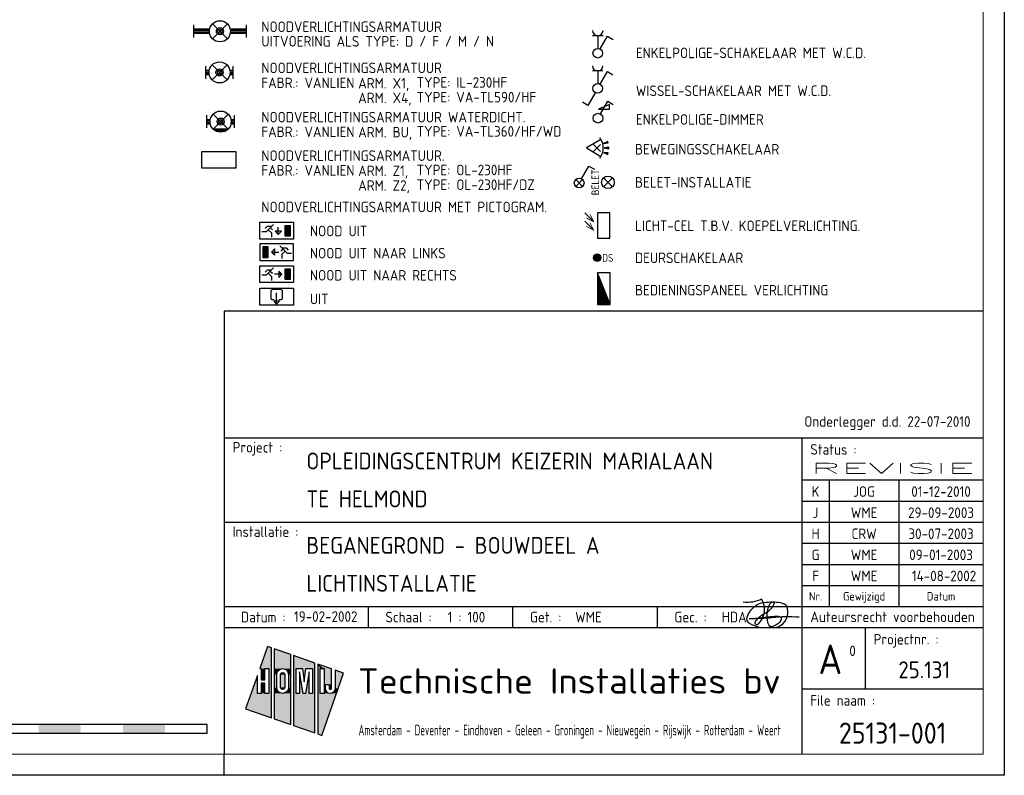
# Model space of a CAD drawing. Header units: millimetres. Extents: x -6587 to 112313, y 244 to 84344.
# Tile 38 of 58: x 88966 to 112313, y 244 to 18154. Entities that reach past the tile are written whole.
import ezdxf
from ezdxf.enums import TextEntityAlignment as Align

# ---------------------------------------------------------------- set-up
doc = ezdxf.new("R2010")
doc.units = ezdxf.units.MM
doc.header["$LTSCALE"] = 100
doc.layers.get('0').update_dxf_attribs({"linetype": 'CONTINUOUS'})
for name, color, linetype in [('02-61-50-lijn050', 90, 'CONTINUOUS'), ('EB6331--_ATTRIB', 2, 'CONTINUOUS'), ('EB6521--_ATTRIB', 2, 'CONTINUOUS'), ('EL63102-_LICHT-SCH', 3, 'CONTINUOUS'), ('EL63105-_LICHT-KAST', 3, 'CONTINUOUS'), ('EL63202-_NOODVRL-TXT', 3, 'CONTINUOUS'), ('EL6331--_BELET230V', 3, 'CONTINUOUS'), ('EL63501-_NOODVRL-ARM', 3, 'CONTINUOUS'), ('EL6521--_BEWAKING', 3, 'CONTINUOUS'), ('LIJN025', 10, 'CONTINUOUS'), ('LIJN050', 90, 'CONTINUOUS'), ('SCHAALBALK', 10, 'CONTINUOUS'), ('TEKST18', 210, 'CONTINUOUS'), ('TEKST25', 10, 'CONTINUOUS'), ('TEKST35', 50, 'CONTINUOUS'), ('TEKST50', 90, 'CONTINUOUS'), ('TEKST70', 130, 'CONTINUOUS')]:
    doc.layers.add(name, color=color, linetype=linetype)
doc.styles.add('1_8', font='iso', dxfattribs={"width": 0.7, "height": 1.8})
doc.styles.add('2_0', font='iso', dxfattribs={"height": 200})
doc.styles.add('3_5', font='iso', dxfattribs={"height": 3.5})
doc.styles.add('HELV', font='ISO.SHX')
doc.styles.add('ISO', font='iso.shx')
doc.styles.add('MAATVOERING', font='iso.shx')
doc.styles.add('ROMAND', font='romand')

# ---------------------------------------------------------------- blocks, each defined once
blk = doc.blocks.new('A0-G')
at = {"layer": 'LIJN025'}
for p, q in [((1004, 80), (1184, 80)), ((1141, 80), (1141, 5)), ((1141, 70), (1184, 70)), ((1147.5, 70), (1147.5, 40)), ((1164, 70), (1164, 40)), ((1141, 65), (1184, 65)), ((1004, 60), (1141, 60)), ((1141, 60), (1184, 60)), ((1141, 55), (1184, 55)), ((1141, 50), (1184, 50)), ((1141, 45), (1184, 45)), ((1004, 40), (1184, 40)), ((1038.25, 35), (1038.25, 40)), ((1072.5, 35), (1072.5, 40)), ((1106.75, 35), (1106.75, 40)), ((1004, 35), (1184, 35)), ((1156, 35), (1156, 20.5)), ((1014.28, 30.55), (1012.44, 25.28)), ((1015.23, 30.22), (1014.28, 30.55)), ((1015.23, 13.64), (1015.23, 30.22)), ((1019.81, 28.62), (1015.85, 30)), ((1015.85, 30), (1015.85, 13.42)), ((1019.81, 12.03), (1019.81, 28.62)), ((1025.53, 26.61), (1020.49, 28.38)), ((1020.49, 28.38), (1020.49, 11.8)), ((1025.53, 10.03), (1025.53, 26.61)), ((1029.46, 25.24), (1026.21, 26.37)), ((1026.21, 26.37), (1026.21, 9.79)), ((1011.88, 23.67), (1009.11, 15.78)), ((1011.88, 19.41), (1011.88, 23.67)), ((1012.44, 25.28), (1012.78, 25.28)), ((1012.78, 25.28), (1012.78, 22.62)), ((1013.68, 25.28), (1014.58, 25.28)), ((1013.68, 22.62), (1013.68, 25.28)), ((1014.58, 25.28), (1014.58, 19.41)), ((1016.51, 23.91), (1016.61, 24.43)), ((1016.51, 20.8), (1016.51, 23.91)), ((1016.61, 24.43), (1016.9, 24.86)), ((1016.9, 24.86), (1017.35, 25.18)), ((1017.35, 25.18), (1017.88, 25.28)), ((1017.39, 23.89), (1017.46, 24.14)), ((1017.39, 20.81), (1017.39, 23.89)), ((1017.46, 24.14), (1017.63, 24.32)), ((1017.63, 24.32), (1017.89, 24.39)), ((1017.88, 25.28), (1018.41, 25.18)), ((1017.89, 24.39), (1018.13, 24.32)), ((1018.13, 24.32), (1018.31, 24.14)), ((1018.31, 24.14), (1018.38, 23.89)), ((1018.38, 23.89), (1018.38, 20.81)), ((1018.41, 25.18), (1018.85, 24.88)), ((1018.85, 24.88), (1019.14, 24.45)), ((1019.14, 24.45), (1019.25, 23.91)), ((1019.25, 23.91), (1019.25, 20.8)), ((1021.1, 19.41), (1021.1, 25.28)), ((1021.1, 25.28), (1022.62, 25.28)), ((1022.72, 19.41), (1021.87, 24.56)), ((1021.87, 24.56), (1021.87, 19.41)), ((1022.62, 25.28), (1023, 22.14)), ((1023, 22.14), (1023.38, 25.28)), ((1024.15, 24.56), (1023.29, 19.41)), ((1023.38, 25.28), (1024.92, 25.28)), ((1024.15, 19.41), (1024.15, 24.56)), ((1024.92, 25.28), (1024.92, 19.41)), ((1026.81, 19.41), (1026.81, 25.28)), ((1026.81, 25.28), (1027.69, 25.28)), ((1027.14, 9.47), (1032.31, 24.24)), ((1027.69, 25.28), (1027.69, 19.41)), ((1029.46, 20.62), (1029.46, 25.24)), ((1032.31, 24.24), (1030.31, 24.94)), ((1030.31, 24.94), (1030.31, 20.61)), ((1012.78, 22.62), (1013.68, 22.62)), ((1013.68, 21.86), (1012.78, 21.86)), ((1012.78, 21.86), (1012.78, 19.41)), ((1013.68, 19.41), (1013.68, 21.86)), ((1028.02, 20.61), (1028.02, 21.54)), ((1028.02, 21.54), (1028.88, 21.54)), ((1028.88, 21.54), (1028.88, 20.62)), ((1012.78, 19.41), (1011.88, 19.41)), ((1014.58, 19.41), (1013.68, 19.41)), ((1016.61, 20.28), (1016.51, 20.8)), ((1016.91, 19.82), (1016.61, 20.28)), ((1017.37, 19.52), (1016.91, 19.82)), ((1017.91, 19.41), (1017.37, 19.52)), ((1017.45, 20.57), (1017.39, 20.81)), ((1017.64, 20.38), (1017.45, 20.57)), ((1017.89, 20.32), (1017.64, 20.38)), ((1018.14, 20.38), (1017.89, 20.32)), ((1018.43, 19.53), (1017.91, 19.41)), ((1018.32, 20.56), (1018.14, 20.38)), ((1018.38, 20.81), (1018.32, 20.56)), ((1018.86, 19.83), (1018.43, 19.53)), ((1019.15, 20.26), (1018.86, 19.83)), ((1019.25, 20.8), (1019.15, 20.26)), ((1021.87, 19.41), (1021.1, 19.41)), ((1023.29, 19.41), (1022.72, 19.41)), ((1024.92, 19.41), (1024.15, 19.41)), ((1027.69, 19.41), (1026.81, 19.41)), ((1028.09, 20.16), (1028.02, 20.61)), ((1028.34, 19.76), (1028.09, 20.16)), ((1028.7, 19.5), (1028.34, 19.76)), ((1029.16, 19.41), (1028.7, 19.5)), ((1028.88, 20.62), (1028.97, 20.41)), ((1028.97, 20.41), (1029.17, 20.33)), ((1029.61, 19.5), (1029.16, 19.41)), ((1029.17, 20.33), (1029.37, 20.41)), ((1029.37, 20.41), (1029.46, 20.62)), ((1029.99, 19.77), (1029.61, 19.5)), ((1030.24, 20.17), (1029.99, 19.77)), ((1030.31, 20.61), (1030.24, 20.17)), ((1141, 20.5), (1184, 20.5)), ((1009.11, 15.78), (1015.23, 13.64)), ((1015.85, 13.42), (1019.81, 12.03)), ((1020.49, 11.8), (1025.53, 10.03)), ((1026.21, 9.79), (1027.14, 9.47)), ((1004, 0), (1004, 5))]:
    blk.add_line(p, q, dxfattribs=at)
blk.add_lwpolyline([(1189, 841), (1189, 0), (0, 0), (0, 841)], close=True, dxfattribs=at)
for points in [[(1012.44, 25.28), (1014.28, 30.55), (1015.23, 25.28), (1015.23, 30.22)], [(1015.85, 25.28), (1015.85, 30), (1019.81, 25.28), (1019.81, 28.62)], [(1020.49, 25.28), (1020.49, 28.38), (1025.53, 25.28), (1025.53, 26.61)], [(1026.21, 19.41), (1026.21, 26.37), (1026.81, 19.41), (1026.81, 25.28)], [(1026.81, 25.28), (1026.21, 26.37), (1027.69, 25.28), (1026.21, 26.37)], [(1027.69, 25.28), (1026.21, 26.37), (1029.46, 25.24), (1026.21, 26.37)], [(1010.39, 19.41), (1011.88, 23.67), (1011.88, 19.41), (1011.88, 23.67)], [(1012.78, 22.62), (1012.78, 25.28), (1013.68, 22.62), (1013.68, 25.28)], [(1014.58, 19.41), (1014.58, 25.28), (1015.23, 19.41), (1015.23, 25.28)], [(1015.85, 23.91), (1015.85, 25.28), (1016.51, 23.91), (1016.61, 24.43)], [(1016.61, 24.43), (1015.85, 25.28), (1016.9, 24.86), (1015.85, 25.28)], [(1016.9, 24.86), (1015.85, 25.28), (1017.35, 25.18), (1015.85, 25.28)], [(1017.35, 25.18), (1015.85, 25.28), (1017.88, 25.28), (1015.85, 25.28)], [(1015.85, 20.8), (1015.85, 23.91), (1016.51, 20.8), (1016.51, 23.91)], [(1017.39, 23.89), (1017.46, 24.14), (1018.38, 23.89), (1018.31, 24.14)], [(1017.39, 20.81), (1017.39, 23.89), (1018.38, 20.81), (1018.38, 23.89)], [(1017.46, 24.14), (1017.63, 24.32), (1018.31, 24.14), (1018.13, 24.32)], [(1017.63, 24.32), (1017.89, 24.39), (1018.13, 24.32), (1017.89, 24.39)], [(1018.41, 25.18), (1017.88, 25.28), (1018.41, 25.18), (1019.81, 25.28)], [(1018.85, 24.88), (1018.41, 25.18), (1018.85, 24.88), (1019.81, 25.28)], [(1019.14, 24.45), (1018.85, 24.88), (1019.14, 24.45), (1019.81, 25.28)], [(1019.25, 23.91), (1019.14, 24.45), (1019.81, 23.91), (1019.81, 25.28)], [(1019.25, 20.8), (1019.25, 23.91), (1019.81, 20.8), (1019.81, 23.91)], [(1020.49, 19.41), (1020.49, 25.28), (1021.1, 19.41), (1021.1, 25.28)], [(1021.87, 19.41), (1021.87, 24.56), (1022.72, 19.41), (1021.87, 24.56)], [(1023, 22.14), (1022.62, 25.28), (1023, 22.14), (1023.38, 25.28)], [(1023.29, 19.41), (1024.15, 24.56), (1024.15, 19.41), (1024.15, 24.56)], [(1024.92, 19.41), (1024.92, 25.28), (1025.53, 19.41), (1025.53, 25.28)], [(1027.69, 25.24), (1027.69, 25.28), (1029.46, 25.24)], [(1027.69, 21.54), (1027.69, 25.24), (1029.46, 21.54), (1029.46, 25.24)], [(1030.31, 20.61), (1030.31, 24.94), (1031.04, 20.61), (1032.31, 24.24)], [(1012.78, 19.41), (1012.78, 21.86), (1013.68, 19.41), (1013.68, 21.86)], [(1027.69, 19.41), (1027.69, 21.54), (1028.02, 20.61), (1028.02, 21.54)], [(1028.02, 20.61), (1028.02, 21.54), (1028.09, 20.16), (1028.02, 20.61)], [(1028.88, 20.62), (1028.88, 21.54), (1028.97, 20.41), (1028.88, 21.54)], [(1028.97, 20.41), (1028.88, 21.54), (1029.17, 20.33), (1028.88, 21.54)], [(1029.17, 20.33), (1028.88, 21.54), (1029.37, 20.41), (1028.88, 21.54)], [(1029.37, 20.41), (1028.88, 21.54), (1029.46, 20.62), (1028.88, 21.54)], [(1029.46, 20.62), (1028.88, 21.54), (1029.46, 20.62), (1029.46, 21.54)], [(1009.11, 15.78), (1010.39, 19.41), (1015.23, 13.64), (1015.23, 19.41)], [(1015.85, 19.41), (1015.85, 20.8), (1015.85, 19.41), (1016.51, 20.8)], [(1015.85, 19.41), (1016.51, 20.8), (1015.85, 19.41), (1016.61, 20.28)], [(1015.85, 19.41), (1016.61, 20.28), (1015.85, 19.41), (1016.91, 19.82)], [(1015.85, 19.41), (1016.91, 19.82), (1015.85, 19.41), (1017.37, 19.52)], [(1015.85, 19.41), (1017.37, 19.52), (1015.85, 19.41), (1017.91, 19.41)], [(1015.85, 13.42), (1015.85, 19.41), (1019.81, 12.03), (1019.81, 19.41)], [(1017.45, 20.57), (1017.39, 20.81), (1018.32, 20.56), (1018.38, 20.81)], [(1017.64, 20.38), (1017.45, 20.57), (1018.14, 20.38), (1018.32, 20.56)], [(1017.89, 20.32), (1017.64, 20.38), (1017.89, 20.32), (1018.14, 20.38)], [(1017.91, 19.41), (1018.43, 19.53), (1017.91, 19.41), (1019.81, 19.41)], [(1018.43, 19.53), (1018.86, 19.83), (1018.43, 19.53), (1019.81, 19.41)], [(1018.86, 19.83), (1019.15, 20.26), (1018.86, 19.83), (1019.81, 19.41)], [(1019.81, 19.41), (1019.15, 20.26), (1019.81, 20.8), (1019.25, 20.8)], [(1020.49, 11.8), (1020.49, 19.41), (1025.53, 10.03), (1025.53, 19.41)], [(1026.21, 9.79), (1026.21, 19.41), (1027.14, 9.47), (1030.62, 19.41)], [(1027.69, 19.41), (1028.02, 20.61), (1027.69, 19.41), (1028.09, 20.16)], [(1027.69, 19.41), (1028.09, 20.16), (1027.69, 19.41), (1028.34, 19.76)], [(1027.69, 19.41), (1028.34, 19.76), (1027.69, 19.41), (1028.7, 19.5)], [(1027.69, 19.41), (1028.7, 19.5), (1027.69, 19.41), (1029.16, 19.41)], [(1029.16, 19.41), (1030.62, 19.41), (1029.61, 19.5), (1030.62, 19.41)], [(1030.62, 19.41), (1029.61, 19.5), (1030.62, 19.41), (1029.99, 19.77)], [(1030.62, 19.41), (1029.99, 19.77), (1031.04, 20.61), (1030.24, 20.17)], [(1030.24, 20.17), (1030.31, 20.61), (1030.24, 20.17), (1031.04, 20.61)]]:
    blk.add_solid(points, dxfattribs=at)
at = {"layer": 'LIJN050'}
for p, q in [((1184, 110), (1004, 110)), ((1004, 110), (1004, 5))]:
    blk.add_line(p, q, dxfattribs=at)
at = {"layer": 'LIJN050', "const_width": 0.2}
blk.add_lwpolyline([(1184, 836), (25, 836), (25, 5), (1184, 5)], close=True, dxfattribs=at)
at = {"layer": 'SCHAALBALK'}
for p, q in [((1000, 12), (900, 12)), ((1000, 10), (1000, 12)), ((900, 10), (1000, 10))]:
    blk.add_line(p, q, dxfattribs=at)
for points in [[(960, 10), (960, 12), (970, 10), (970, 12)], [(980, 10), (980, 12), (990, 10), (990, 12)]]:
    blk.add_solid(points, dxfattribs=at)
at = {"layer": 'TEKST18', "style": 'ISO'}
for s, p in [('Nr.', (1144.25, 41.43)), ('Gewijzigd', (1155.75, 41.43)), ('Datum', (1174, 41.43))]:
    blk.add_text(s, height=2, dxfattribs=at).set_placement(p, align=Align.CENTER)
at = {"layer": 'TEKST18', "style": 'ISO', "width": 0.67468}
blk.add_text('Amsterdam - Deventer - Eindhoven - Geleen - Groningen - Nieuwegein - Rijswijk - Rotterdam - Weert', height=2.5, dxfattribs=at).set_placement((1035.88, 9.47), (1136, 9.47), align=Align.FIT)
at = {"layer": 'TEKST25', "style": 'ISO'}
for s, p in [('Project :', (1006, 76.5)), ('Status :', (1143, 76)), ('Installatie :', (1006, 56.5)), ('Datum :', (1008, 36.25)), ('Schaal :', (1042.25, 36.25)), ('Get. :', (1076.5, 36.25)), ('Gec. :', (1110.75, 36.25)), ('Projectnr. :', (1158, 31)), ('File naam :', (1143, 16.5))]:
    blk.add_text(s, height=2.5, dxfattribs=at).set_placement(p)
at = {"layer": 'TEKST25', "style": 'ISO', "width": 1.015814}
blk.add_text('Auteursrecht voorbehouden', height=2.5, dxfattribs=at).set_placement((1143, 36.3), (1182, 36.3), align=Align.FIT)
at = {"layer": 'TEKST25', "style": 'ROMAND', "width": 2.899115}
blk.add_attdef('STATUS', text='', height=2.5, dxfattribs=at).set_placement((1143, 71.5), (1182, 71.5), align=Align.FIT)
at = {"layer": 'TEKST25', "style": 'ISO'}
for tag, p in [('E', (1144.25, 66)), ('NAAM-E', (1155.75, 66)), ('DATUM-E', (1174, 66)), ('D', (1144.25, 61)), ('NAAM-D', (1155.75, 61)), ('DATUM-D', (1174, 61)), ('C', (1144.25, 56)), ('NAAM-C', (1155.75, 56)), ('DATUM-C', (1174, 56)), ('B', (1144.25, 51)), ('NAAM-B', (1155.75, 51)), ('DATUM-B', (1174, 51)), ('A', (1144.25, 46)), ('NAAM-A', (1155.75, 46)), ('DATUM-A', (1174, 46))]:
    blk.add_attdef(tag, text='', height=2.5, dxfattribs=at).set_placement(p, align=Align.CENTER)
for tag, p in [('DATUM', (1021.75, 36.25)), ('SCHAAL', (1057, 36.25)), ('GETEKEND', (1087.25, 36.25)), ('GECONTOL.', (1122, 36.25)), ('FORMAAT', (1152.25, 28.25))]:
    blk.add_attdef(tag, p, '', height=2.5, dxfattribs=at)
at = {"layer": 'TEKST35', "style": 'ISO'}
for tag, p in [('PROJECT', (1023.5, 72.5)), ('PLAATS', (1023.5, 63.5)), ('INSTALLATIE-REGEL1', (1023.5, 52.5)), ('INSTALLATIE-REGEL2', (1023.5, 43.5))]:
    blk.add_attdef(tag, p, '', height=4, dxfattribs=at)
blk.add_attdef('PROJ.NR.', text='', height=4, dxfattribs=at).set_placement((1170, 23), align=Align.CENTER)
at = {"layer": 'TEKST50', "style": 'HELV', "width": 1.169753}
blk.add_text('Technische Installaties bv', height=6, dxfattribs=at).set_placement((1035.72, 19.36), (1135.99, 19.36), align=Align.FIT)
at = {"layer": 'TEKST50', "style": 'ISO'}
blk.add_attdef('FILE-NAAM', text='', height=5, dxfattribs=at).set_placement((1162.5, 7.5), align=Align.CENTER)
at = {"layer": 'TEKST70', "style": 'HELV'}
blk.add_text('A', height=7, dxfattribs=at).set_placement((1147.75, 24), align=Align.CENTER)
blk = doc.blocks.new('PRHDA')
at = {"layer": '02-61-50-lijn050', "color": 50, "linetype": 'ByBlock', "flags": 128}
blk.add_lwpolyline([(-70, 246, 0.043806), (-705, 234, -0.031193), (-1253, 209), (-809, 257, 0.003454), (-595, 274, -0.231177), (-497, 236, -0.175519), (-494, 194, -0.153375), (-552, 106, -0.056813), (-651, 43, -0.100205), (-852, -8, -0.16296), (-1242, 100, -0.379529), (-1301, 251, -0.14016), (-1100, 518, -0.143334), (-940, 590, -0.06258), (-558, 601, -0.12688), (-385, 542, -0.169413), (-357, 496, -0.095564), (-353, 276, -0.080055), (-384, 187, -0.126486), (-523, 35, -0.214891), (-713, 6, -0.203106), (-762, 34, -0.121177), (-821, 172, -0.121604), (-801, 453, -0.010614), (-783, 511, -0.021915), (-760, 562, -0.15615), (-707, 606, -0.050224), (-686, 611, -0.295436), (-670, 603, -0.250173), (-667, 558, -0.167384), (-891, 324, 0.121525), (-1106, 142, 0.14194), (-1116, 115, 0.153562), (-1114, 98, 0.520832), (-1040, 81, 0.362036), (-958, 675, -0.145439), (-1391, 601)], format="xyb", dxfattribs=at)
blk = doc.blocks.new('EJ3T01W')
at = {"color": 0}
for p, q in [((-3.25, -1.5), (-3.25, 1.5)), ((-3.25, 0.52), (-2.44, 0.52)), ((-3.25, 0.17), (-2.49, 0.17)), ((-1.77, 1.77), (1.77, -1.77)), ((1.77, 1.77), (-1.77, -1.77)), ((2.44, 0.52), (3.25, 0.52)), ((2.49, 0.17), (3.25, 0.17)), ((3.25, -1.5), (3.25, 1.5)), ((-3.25, -0.17), (-2.49, -0.17)), ((-3.25, -0.52), (-2.44, -0.52)), ((2.44, -0.52), (3.25, -0.52)), ((2.49, -0.17), (3.25, -0.17))]:
    blk.add_line(p, q, dxfattribs=at)
for p, q in [((1.77, -1.77), (-1.77, -1.77)), ((1.48, -2.02), (-1.48, -2.02)), ((1.05, -2.27), (-1.05, -2.27))]:
    blk.add_line(p, q)
at = {"color": 6}
blk.add_lwpolyline([(1.77, -1.77), (1.75, -1.75)], dxfattribs=at)
at = {"color": 0}
for radius in [2.5, 0.85, 0.5]:
    blk.add_circle((0, 0), radius, dxfattribs=at)
at = {"color": 6, "style": '1_8'}
for tag, flags, p in [('A_CODE', 8, (-3.5, 2.75)), ('SCHAK', 8, (3.5, 2.75)), ('GROEP', 8, (-3.5, -2.75)), ('KAST', 9, (3.5, -2.75))]:
    blk.add_attdef(tag, text='', height=1.8, dxfattribs=dict(at, flags=flags)).set_placement(p, align=Align.MIDDLE)
blk = doc.blocks.new('ES3S1-R')
blk.add_lwpolyline([(0.1, 2.12), (2.75, 2.12), (2.75, 3.25)], close=True)
blk.add_lwpolyline([(0.58, 1), (2.31, 4), (3.61, 3.25)])
blk.add_circle((0, 0), 1.15)
at = {"style": '1_8'}
for tag, flags, p in [('SCHAK', 8, (3, 5.5)), ('KAST', 9, (-3, 0.5)), ('M_CODE', 9, (0, 0)), ('DOEL', 9, (-3, -2)), ('GROEP', 9, (-3, -4.5))]:
    blk.add_attdef(tag, text='', height=1.8, dxfattribs=dict(at, flags=flags)).set_placement(p, align=Align.MIDDLE_CENTER)
blk = doc.blocks.new('ES3N026')
for p, q in [((-1.5, 0.75), (-1, 0.25)), ((0.38, -0.88), (0.38, 0.87)), ((2.25, 1.25), (2.25, -1.25)), ((2.5, 1.25), (2.5, -1.25)), ((2.75, 1.25), (2.75, -1.25)), ((3, 1.25), (3, -1.25))]:
    blk.add_line(p, q)
for points in [[(4.01, 2.01), (4.01, -1.98), (-3.99, -1.98), (-3.99, 2.01)], [(3.25, -1.25), (2, -1.25), (2, 1.25), (3.25, 1.25)], [(0.38, -0.88), (1.12, -0.13), (-0.37, -0.13)]]:
    blk.add_lwpolyline(points, close=True)
for points in [[(-0.75, 1.5), (-2.5, -0.25), (-3.5, -0.25)], [(-1.25, 1), (-2.25, 1), (-2.75, 0.5)], [(-2, 0.25), (-1.25, -0.5), (-1.25, -1.5)]]:
    blk.add_lwpolyline(points)
at = {"color": 2, "style": '1_8', "flags": 8}
blk.add_attdef('NUMMER', text='', height=1.8, dxfattribs=at).set_placement((4, 3.75), align=Align.MIDDLE)
at = {"style": '1_8'}
for tag, flags, p in [('A_CODE', 8, (-3.5, 2.75)), ('SCHAK', 8, (3.5, 2.75)), ('GROEP', 8, (-3.5, -2.75)), ('KAST', 9, (3.5, -2.75))]:
    blk.add_attdef(tag, text='', height=1.8, dxfattribs=dict(at, flags=flags)).set_placement(p, align=Align.MIDDLE_CENTER)
blk = doc.blocks.new('ES3N046')
blk.add_line((0, -1.75), (0, 0.875))
for points in [[(4, -2), (-4, -2), (-4, 2), (4, 2)], [(0, -1.75), (0.65625, -1.09375), (-0.65625, -1.09375)]]:
    blk.add_lwpolyline(points, close=True)
blk.add_lwpolyline([(-0.546875, -0.765625), (-0.875, -0.765625, -0.4142135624), (-1.3125, -0.328125), (-1.3125, 1.3125, -0.4142135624), (-0.875, 1.75), (0.875, 1.75, -0.4142135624), (1.3125, 1.3125), (1.3125, -0.328125, -0.4142135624), (0.875, -0.765625), (0.546875, -0.765625, -0.4142135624)], format="xyb")
at = {"style": '1_8', "flags": 8}
blk.add_attdef('NUMMER', text='', height=1.8, dxfattribs=at).set_placement((4, 3.75), align=Align.MIDDLE)
at = {"style": '1_8'}
for tag, flags, p in [('A_CODE', 8, (-3.5, 2.75)), ('SCHAK', 8, (3.5, 2.75)), ('GROEP', 8, (-3.5, -2.75)), ('KAST', 9, (3.5, -2.75))]:
    blk.add_attdef(tag, text='', height=1.8, dxfattribs=dict(at, flags=flags)).set_placement(p, align=Align.MIDDLE_CENTER)
blk = doc.blocks.new('ES3N024')
for p, q in [((-1.5, 0.75), (-1, 0.25)), ((1.25, 0), (-0.5, 0)), ((2.25, 1.25), (2.25, -1.25)), ((2.5, 1.25), (2.5, -1.25)), ((2.75, 1.25), (2.75, -1.25)), ((3, 1.25), (3, -1.25))]:
    blk.add_line(p, q)
for points in [[(4.01, 2.01), (4.01, -1.98), (-3.99, -1.98), (-3.99, 2.01)], [(1.25, 0), (0.5, 0.75), (0.5, -0.75)], [(3.25, -1.25), (2, -1.25), (2, 1.25), (3.25, 1.25)]]:
    blk.add_lwpolyline(points, close=True)
for points in [[(-0.75, 1.5), (-2.5, -0.25), (-3.5, -0.25)], [(-1.25, 1), (-2.25, 1), (-2.75, 0.5)], [(-2, 0.25), (-1.25, -0.5), (-1.25, -1.5)]]:
    blk.add_lwpolyline(points)
at = {"color": 2, "style": '1_8', "flags": 8}
blk.add_attdef('NUMMER', text='', height=1.8, dxfattribs=at).set_placement((4, 3.75), align=Align.MIDDLE)
at = {"style": '1_8'}
for tag, flags, p in [('A_CODE', 8, (-3.5, 2.75)), ('SCHAK', 8, (3.5, 2.75)), ('GROEP', 8, (-3.5, -2.75)), ('KAST', 9, (3.5, -2.75))]:
    blk.add_attdef(tag, text='', height=1.8, dxfattribs=dict(at, flags=flags)).set_placement(p, align=Align.MIDDLE_CENTER)
blk = doc.blocks.new('ES3N021')
for p, q in [((-3, 1.25), (-3, -1.25)), ((-2.75, 1.25), (-2.75, -1.25)), ((-2.5, 1.25), (-2.5, -1.25)), ((-2.25, 1.25), (-2.25, -1.25)), ((-1.25, 0), (0.5, 0)), ((1.5, 0.75), (1, 0.25))]:
    blk.add_line(p, q)
for points in [[(-4, 2), (-4, -2), (4, -2), (4, 2)], [(-3.25, -1.25), (-2, -1.25), (-2, 1.25), (-3.25, 1.25)], [(-1.25, 0), (-0.5, 0.75), (-0.5, -0.75)]]:
    blk.add_lwpolyline(points, close=True)
for points in [[(0.75, 1.5), (2.5, -0.25), (3.5, -0.25)], [(1.25, 1), (2.25, 1), (2.75, 0.5)], [(2, 0.25), (1.25, -0.5), (1.25, -1.5)]]:
    blk.add_lwpolyline(points)
at = {"style": '1_8', "flags": 8}
blk.add_attdef('NUMMER', text='', height=1.8, dxfattribs=at).set_placement((4, 3.75), align=Align.MIDDLE)
at = {"style": '1_8'}
for tag, flags, p in [('A_CODE', 8, (-3.5, 2.75)), ('SCHAK', 8, (3.5, 2.75)), ('GROEP', 8, (-3.5, -2.75)), ('KAST', 9, (3.5, -2.75))]:
    blk.add_attdef(tag, text='', height=1.8, dxfattribs=dict(at, flags=flags)).set_placement(p, align=Align.MIDDLE_CENTER)
blk = doc.blocks.new('ES3N001')
blk.add_lwpolyline([(4.01, 2.01), (4.01, -1.98), (-3.99, -1.98), (-3.99, 2.01)], close=True)
at = {"color": 2, "flags": 8}
for tag, height, style, p in [('NUMMER', 1.8, '1_8', (4, 3.75)), ('TEKST', 2, '2_0', (0, 0))]:
    blk.add_attdef(tag, text='', height=height, dxfattribs=dict(at, style=style)).set_placement(p, align=Align.MIDDLE)
at = {"style": '1_8'}
for tag, flags, p in [('A_CODE', 8, (-3.5, 2.75)), ('SCHAK', 8, (3.5, 2.75)), ('GROEP', 8, (-3.5, -2.75)), ('KAST', 9, (3.5, -2.75))]:
    blk.add_attdef(tag, text='', height=1.8, dxfattribs=dict(at, flags=flags)).set_placement(p, align=Align.MIDDLE_CENTER)
blk = doc.blocks.new('ES652102')
for p, q in [((-1.5, 0.9), (-1.5, -0.9)), ((-1.25, 1.22), (-1.25, -1.22)), ((-1, 1.44), (-1, -1.44)), ((-0.75, 1.58), (-0.75, -1.58)), ((-0.5, 1.68), (-0.5, -1.68)), ((-0.25, 1.73), (-0.25, -1.73)), ((0, 1.75), (0, -1.75)), ((0.25, 1.73), (0.25, -1.73)), ((0.5, 1.68), (0.5, -1.68)), ((0.75, 1.58), (0.75, -1.58)), ((1, 1.44), (1, -1.44)), ((1.25, 1.22), (1.25, -1.22)), ((1.5, -0.9), (1.5, 0.9))]:
    blk.add_line(p, q)
blk.add_circle((0, 0), 1.75)
at = {"style": '1_8'}
for tag, p in [('NUMMER', (0, 3.5)), ('CODE', (0, 0))]:
    blk.add_attdef(tag, text='', height=1.8, dxfattribs=at).set_placement(p, align=Align.MIDDLE)
at = {"style": '1_8', "flags": 9}
blk.add_attdef('M_CODE', text='', height=1.8, dxfattribs=at).set_placement((0, 0), align=Align.MIDDLE)
blk = doc.blocks.new('ES111262')
for p, q in [((-5, -2), (5, 2)), ((-5, 1.75), (4.375, 1.75)), ((-5, 1.5), (3.75, 1.5)), ((-5, 1.25), (3.125, 1.25)), ((-5, 1), (2.5, 1)), ((-5, 0.75), (1.875, 0.75)), ((-5, 0.5), (1.25, 0.5)), ((-5, 0.25), (0.625, 0.25)), ((-5, 0), (0, 0)), ((-5, -0.25), (-0.625, -0.25)), ((-5, -0.5), (-1.25, -0.5)), ((-5, -0.75), (-1.875, -0.75)), ((-5, -1), (-2.5, -1)), ((-5, -1.25), (-3.125, -1.25)), ((-5, -1.5), (-3.75, -1.5)), ((-5, -1.75), (-4.375, -1.75)), ((-5, -2), (5, -2))]:
    blk.add_line(p, q)
blk.add_lwpolyline([(-5, -2), (5, -2), (5, 2), (-5, 2)], close=True)
for tag, height, style, flags, p in [('GROEPI', 1.8, '1_8', 9, (0, 9.5)), ('CODE', 3.5, '3_5', 8, (0, 4.5)), ('GROEP', 1.8, '1_8', 8, (0, 7.5)), ('M_CODE', 1.8, '1_8', 9, (0, 0)), ('KAST', 1.8, '1_8', 9, (0, -3.5)), ('VERMOGEN', 1.8, '1_8', 9, (0, -5.5)), ('VERMOGENI', 1.8, '1_8', 9, (0, -9.5)), ('DOEL', 1.8, '1_8', 9, (0, -7.5)), ('DOELI', 1.8, '1_8', 9, (0, -11.5))]:
    blk.add_attdef(tag, text='', height=height, dxfattribs=dict(style=style, flags=flags)).set_placement(p, align=Align.MIDDLE_CENTER)
at = {"style": '1_8', "flags": 9}
blk.add_attdef('RUIMTE', text='', height=1.8, dxfattribs=at).set_placement((0, -9.5), align=Align.MIDDLE)
blk = doc.blocks.new('ES081001')
for p, q in [((1.06, -1.06), (-1.06, 1.06)), ((-1.06, -1.06), (1.06, 1.06))]:
    blk.add_line(p, q)
blk.add_circle((0, 0), 1.5)
at = {"color": 2, "style": '1_8', "flags": 8}
for tag, p in [('NUMMER', (0, 5.5)), ('CODE', (0, 3))]:
    blk.add_attdef(tag, text='', height=1.8, dxfattribs=at).set_placement(p, align=Align.MIDDLE)
at = {"style": '1_8', "flags": 8}
blk.add_attdef('M_CODE', text='', height=1.8, dxfattribs=at).set_placement((0, 0), align=Align.MIDDLE_CENTER)
blk = doc.blocks.new('ES050601')
for p, q in [((-3, 3), (-1, 1)), ((-3, 1), (-1, -1))]:
    blk.add_line(p, q)
blk.add_lwpolyline([(0, -3), (3, -3), (3, 3), (0, 3)], close=True)
at = {"style": '1_8'}
for p in [(-1.5, 1.5), (-1.5, -0.5)]:
    blk.add_text('V', height=2, rotation=45, dxfattribs=at).set_placement(p, align=Align.MIDDLE)
for tag, flags, p in [('SCHAK', 8, (3, 5.5)), ('KAST', 9, (-3, 0.5)), ('M_CODE', 9, (0, 0)), ('DOEL', 9, (-3, -2)), ('GROEP', 9, (-3, -4.5))]:
    blk.add_attdef(tag, text='', height=1.8, dxfattribs=dict(at, flags=flags)).set_placement(p, align=Align.MIDDLE_CENTER)
blk = doc.blocks.new('ES652116')
for p, q in [((-0.81, -0.81), (0.81, 0.81)), ((0.81, -0.81), (-0.81, 0.81)), ((1.56, 1.09), (2.62, 1.37)), ((1.7, 0), (2.8, 0)), ((1.56, -1.09), (2.62, -1.37))]:
    blk.add_line(p, q)
blk.add_lwpolyline([(0.96, 2), (-2.5, 0), (0.96, -2)])
for points in [[(2.67, 1.18), (2.57, 1.56), (1.56, 1.09)], [(2.8, -0.2), (2.8, 0.2), (1.7, 0)], [(2.57, -1.56), (2.67, -1.18), (1.56, -1.09)]]:
    blk.add_lwpolyline(points, close=True)
blk.add_arc((-2.5, 0), 4, 322.8192, 37.1808)
at = {"style": '1_8'}
for tag, flags, p in [('SCHAK', 8, (3, 5.5)), ('KAST', 9, (-3, 0.5)), ('M_CODE', 9, (0, 0)), ('DOEL', 9, (-3, -2)), ('GROEP', 9, (-3, -4.5))]:
    blk.add_attdef(tag, text='', height=1.8, dxfattribs=dict(at, flags=flags)).set_placement(p, align=Align.MIDDLE_CENTER)
at = {"style": '1_8', "flags": 8}
blk.add_attdef('CODE', text='', height=1.8, dxfattribs=at).set_placement((0, 0), align=Align.MIDDLE)
blk = doc.blocks.new('ES3S1--L')
for p, q in [((-0.81, -0.81), (0.81, 0.81)), ((0.81, -0.81), (-0.81, 0.81))]:
    blk.add_line(p, q)
blk.add_lwpolyline([(0.58, 1), (2.31, 4), (3.61, 3.25)])
blk.add_circle((0, 0), 1.15)
at = {"style": '1_8'}
for tag, flags, p in [('SCHAK', 8, (3, 5.5)), ('KAST', 9, (-3, 0.5)), ('M_CODE', 9, (0, 0)), ('DOEL', 9, (-3, -2)), ('GROEP', 9, (-3, -4.5))]:
    blk.add_attdef(tag, text='', height=1.8, dxfattribs=dict(at, flags=flags)).set_placement(p, align=Align.MIDDLE_CENTER)
blk = doc.blocks.new('EJ3T01')
at = {"color": 0}
for p, q in [((-3.25, -1.5), (-3.25, 1.5)), ((-3.25, 0.52), (-2.44, 0.52)), ((-3.25, 0.17), (-2.49, 0.17)), ((-1.77, 1.77), (1.77, -1.77)), ((1.77, 1.77), (-1.77, -1.77)), ((2.44, 0.52), (3.25, 0.52)), ((2.49, 0.17), (3.25, 0.17)), ((3.25, -1.5), (3.25, 1.5)), ((-3.25, -0.17), (-2.49, -0.17)), ((-3.25, -0.52), (-2.44, -0.52)), ((2.44, -0.52), (3.25, -0.52)), ((2.49, -0.17), (3.25, -0.17))]:
    blk.add_line(p, q, dxfattribs=at)
at = {"color": 6}
blk.add_lwpolyline([(1.77, -1.77), (1.75, -1.75)], dxfattribs=at)
at = {"color": 0}
for radius in [2.5, 0.85, 0.5]:
    blk.add_circle((0, 0), radius, dxfattribs=at)
at = {"color": 6, "style": '1_8'}
for tag, flags, p in [('A_CODE', 8, (-3.5, 2.75)), ('SCHAK', 8, (3.5, 2.75)), ('GROEP', 8, (-3.5, -2.75)), ('KAST', 9, (3.5, -2.75))]:
    blk.add_attdef(tag, text='', height=1.8, dxfattribs=dict(at, flags=flags)).set_placement(p, align=Align.MIDDLE)
blk = doc.blocks.new('EJ3T21')
at = {"color": 0}
for p, q in [((-6.25, -1.5), (-6.25, 1.5)), ((-6.25, 0.52), (-2.44, 0.52)), ((-6.25, 0.17), (-2.49, 0.17)), ((-1.77, 1.77), (1.77, -1.77)), ((1.77, 1.77), (-1.77, -1.77)), ((2.44, 0.52), (6.25, 0.52)), ((2.49, 0.17), (6.25, 0.17)), ((6.25, -1.5), (6.25, 1.5)), ((-6.25, -0.17), (-2.49, -0.17)), ((-6.25, -0.52), (-2.44, -0.52)), ((2.44, -0.52), (6.25, -0.52)), ((2.49, -0.17), (6.25, -0.17))]:
    blk.add_line(p, q, dxfattribs=at)
at = {"color": 6}
blk.add_lwpolyline([(1.77, -1.77), (1.75, -1.75)], dxfattribs=at)
at = {"color": 0}
for radius in [2.5, 0.85, 0.5]:
    blk.add_circle((0, 0), radius, dxfattribs=at)
at = {"color": 6, "style": '1_8'}
for tag, flags, p in [('A_CODE', 8, (-3.5, 2.75)), ('SCHAK', 8, (3.5, 2.75)), ('GROEP', 8, (-3.5, -2.75)), ('KAST', 9, (3.5, -2.75))]:
    blk.add_attdef(tag, text='', height=1.8, dxfattribs=dict(at, flags=flags)).set_placement(p, align=Align.MIDDLE)
blk = doc.blocks.new('ES3W1A---ES3S1')
for p, q in [((1.25, 4.15), (-1.25, 4.15)), ((1.25, 4.15), (-1.25, 4.15)), ((0, 4.15), (0, 1.15)), ((0, 4.15), (0, 1.15))]:
    blk.add_line(p, q)
blk.add_lwpolyline([(0.58, 1), (2.31, 4), (3.61, 3.25)])
blk.add_lwpolyline([(0.58, 1), (2.31, 4), (3.61, 3.25)])
blk.add_circle((0, 0), 1.15)
blk.add_circle((0, 0), 1.15)
blk.add_arc((0, 5.4), 1.25, 180, 0)
blk.add_arc((0, 5.4), 1.25, 180, 0)
at = {"style": '1_8'}
for tag, flags, p in [('VERMOGEN', 9, (-2.5, 6.65)), ('VERMOGEN', 9, (-2.5, 6.65)), ('GROEP', 8, (0, 7.15)), ('GROEP', 8, (0, 7.15)), ('KAST', 9, (2.5, 6.65))]:
    blk.add_attdef(tag, text='', height=1.8, rotation=90, dxfattribs=dict(at, flags=flags)).set_placement(p, align=Align.MIDDLE)
at = {"style": '1_8', "width": 0.7, "flags": 8}
for tag, p in [('SCHAK', (2.5, 6.78)), ('SCHAK', (2.5, 6.78)), ('TAL', (-2.5, 6.65)), ('TAL', (-2.5, 6.65)), ('DOEL', (-1.5, 2.65)), ('DOEL', (-1.5, 2.65))]:
    blk.add_attdef(tag, text='', height=1.8, rotation=90, dxfattribs=at).set_placement(p, align=Align.MIDDLE)
at = {"style": '1_8'}
for tag, flags, p in [('SCHAK', 8, (3, 5.5)), ('KAST', 9, (-3, 0.5)), ('KAST', 9, (-3, 0.5)), ('M_CODE', 9, (0, 0)), ('M_CODE', 9, (0, 0)), ('DOEL', 9, (-3, -2)), ('GROEP', 9, (-3, -4.5))]:
    blk.add_attdef(tag, text='', height=1.8, dxfattribs=dict(at, flags=flags)).set_placement(p, align=Align.MIDDLE_CENTER)
blk = doc.blocks.new('ES3W1A---ES3SW')
for p, q in [((1.25, 4.15), (-1.25, 4.15)), ((0, 4.15), (0, 1.15))]:
    blk.add_line(p, q)
for points in [[(0.58, 1), (2.31, 4), (3.61, 3.25)], [(-0.58, -1), (-2.31, -4), (-3.61, -3.25)]]:
    blk.add_lwpolyline(points)
blk.add_circle((0, 0), 1.15)
blk.add_arc((0, 5.4), 1.25, 180, 0)
at = {"style": '1_8'}
for tag, flags, p in [('VERMOGEN', 9, (-2.5, 6.65)), ('GROEP', 8, (0, 7.15)), ('KAST', 9, (2.5, 6.65))]:
    blk.add_attdef(tag, text='', height=1.8, rotation=90, dxfattribs=dict(at, flags=flags)).set_placement(p, align=Align.MIDDLE)
at = {"style": '1_8', "width": 0.7, "flags": 8}
for tag, p in [('SCHAK', (2.5, 6.78)), ('TAL', (-2.5, 6.65)), ('DOEL', (-1.5, 2.65))]:
    blk.add_attdef(tag, text='', height=1.8, rotation=90, dxfattribs=at).set_placement(p, align=Align.MIDDLE)
at = {"style": '1_8'}
for tag, flags, p in [('SCHAK', 8, (3, 5.5)), ('KAST', 9, (-3, 0.5)), ('M_CODE', 9, (0, 0)), ('DOEL', 9, (-3, -2)), ('GROEP', 9, (-3, -4.5))]:
    blk.add_attdef(tag, text='', height=1.8, dxfattribs=dict(at, flags=flags)).set_placement(p, align=Align.MIDDLE_CENTER)

msp = doc.modelspace()

# ---------------------------------------------------------------- block references
ref = msp.add_blockref('A0-G', (-6587, 244), dxfattribs=dict(xscale=100, yscale=100, zscale=100))
ref.add_attrib('PROJECT', 'OPLEIDINGSCENTRUM KEIZERIN MARIALAAN', (95763, 7494), dxfattribs={"layer": 'TEKST35', "height": 400, "style": 'ISO'})
ref.add_attrib('PLAATS', 'TE HELMOND', (95763, 6594), dxfattribs={"layer": 'TEKST35', "height": 400, "style": 'ISO'})
ref.add_attrib('INSTALLATIE-REGEL1', 'BEGANEGROND - BOUWDEEL A', (95763, 5494), dxfattribs={"layer": 'TEKST35', "height": 400, "style": 'ISO'})
ref.add_attrib('INSTALLATIE-REGEL2', 'LICHTINSTALLATIE', (95763, 4594), dxfattribs={"layer": 'TEKST35', "height": 400, "style": 'ISO'})
ref.add_attrib('PROJ.NR.', '25.131', dxfattribs={"layer": 'TEKST35', "height": 400, "style": 'ISO'}).set_placement((110413, 2544), align=Align.CENTER)
ref.add_attrib('FILE-NAAM', '25131-001', dxfattribs={"layer": 'TEKST50', "height": 500, "style": 'ISO'}).set_placement((109663, 994), align=Align.CENTER)
ref.add_attrib('DATUM', '19-02-2002', (95470, 3881), dxfattribs={"layer": 'TEKST25', "height": 250, "style": 'ISO'})
ref.add_attrib('SCHAAL', '1 : 100', (99113, 3869), dxfattribs={"layer": 'TEKST25', "height": 250, "style": 'ISO'})
ref.add_attrib('GETEKEND', 'WME', (102138, 3869), dxfattribs={"layer": 'TEKST25', "height": 250, "style": 'ISO'})
ref.add_attrib('GECONTOL.', 'HDA', (105613, 3869), dxfattribs={"layer": 'TEKST25', "height": 250, "style": 'ISO'})
ref.add_attrib('STATUS', 'REVISIE', dxfattribs={"layer": 'TEKST25', "height": 250, "style": 'ROMAND', "width": 2.899115}).set_placement((107713, 7394), (111613, 7394), align=Align.FIT)
ref.add_attrib('FORMAAT', '0', (108638, 3069), dxfattribs={"layer": 'TEKST25', "height": 250, "style": 'ISO'})
ref.add_attrib('A', 'F', dxfattribs={"layer": 'TEKST25', "height": 250, "style": 'ISO'}).set_placement((107838, 4844), align=Align.CENTER)
ref.add_attrib('NAAM-A', 'WME', dxfattribs={"layer": 'TEKST25', "height": 250, "style": 'ISO'}).set_placement((108988, 4844), align=Align.CENTER)
ref.add_attrib('DATUM-A', ' 14-08-2002', dxfattribs={"layer": 'TEKST25', "height": 250, "style": 'ISO'}).set_placement((110813, 4844), align=Align.CENTER)
ref.add_attrib('B', 'G', dxfattribs={"layer": 'TEKST25', "height": 250, "style": 'ISO'}).set_placement((107838, 5344), align=Align.CENTER)
ref.add_attrib('NAAM-B', 'WME', dxfattribs={"layer": 'TEKST25', "height": 250, "style": 'ISO'}).set_placement((108988, 5344), align=Align.CENTER)
ref.add_attrib('DATUM-B', '09-01-2003', dxfattribs={"layer": 'TEKST25', "height": 250, "style": 'ISO'}).set_placement((110813, 5344), align=Align.CENTER)
ref.add_attrib('C', 'H', dxfattribs={"layer": 'TEKST25', "height": 250, "style": 'ISO'}).set_placement((107838, 5844), align=Align.CENTER)
ref.add_attrib('NAAM-C', 'CRW', dxfattribs={"layer": 'TEKST25', "height": 250, "style": 'ISO'}).set_placement((108988, 5844), align=Align.CENTER)
ref.add_attrib('DATUM-C', '30-07-2003', dxfattribs={"layer": 'TEKST25', "height": 250, "style": 'ISO'}).set_placement((110813, 5844), align=Align.CENTER)
ref.add_attrib('D', 'J', dxfattribs={"layer": 'TEKST25', "height": 250, "style": 'ISO'}).set_placement((107838, 6344), align=Align.CENTER)
ref.add_attrib('NAAM-D', 'WME', dxfattribs={"layer": 'TEKST25', "height": 250, "style": 'ISO'}).set_placement((108988, 6344), align=Align.CENTER)
ref.add_attrib('DATUM-D', '29-09-2003', dxfattribs={"layer": 'TEKST25', "height": 250, "style": 'ISO'}).set_placement((110813, 6344), align=Align.CENTER)
ref.add_attrib('E', 'K', dxfattribs={"layer": 'TEKST25', "height": 250, "style": 'ISO'}).set_placement((107838, 6844), align=Align.CENTER)
ref.add_attrib('NAAM-E', 'JOG', dxfattribs={"layer": 'TEKST25', "height": 250, "style": 'ISO'}).set_placement((108988, 6844), align=Align.CENTER)
ref.add_attrib('DATUM-E', '01-12-2010', dxfattribs={"layer": 'TEKST25', "height": 250, "style": 'ISO'}).set_placement((110813, 6844), align=Align.CENTER)
at = {"layer": 'EB6521--_ATTRIB'}
msp.add_blockref('PRHDA', (107515, 3745), dxfattribs=at)
at = {"layer": 'EL63102-_LICHT-SCH', "xscale": 100, "yscale": 100, "zscale": 100}
for name, p in [('ES3W1A---ES3S1', (102674, 17360)), ('ES3W1A---ES3SW', (102671, 16524)), ('ES3S1-R', (102677, 15820)), ('ES652116', (102653, 15114)), ('ES050601', (102663, 13279))]:
    msp.add_blockref(name, p, dxfattribs=at)
at = {"layer": 'EL63102-_LICHT-SCH', "xscale": 100, "yscale": 100, "zscale": 100, "rotation": 359.9999999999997}
msp.add_blockref('ES3S1--L', (102232, 14284), dxfattribs=at)
at = {"layer": 'EL63105-_LICHT-KAST', "xscale": 75, "yscale": 75, "zscale": 75, "rotation": 90}
msp.add_blockref('ES111262', (102816, 11779), dxfattribs=at)
at = {"layer": 'EL63202-_NOODVRL-TXT', "xscale": 100, "yscale": 100, "zscale": 100}
for name, p in [('ES3N001', (93687, 14829)), ('ES3N026', (95058, 13151)), ('ES3N021', (95058, 12644)), ('ES3N024', (95058, 12120)), ('ES3N046', (95058, 11589))]:
    msp.add_blockref(name, p, dxfattribs=at)
at = {"layer": 'EL6331--_BELET230V'}
ref = msp.add_blockref('ES081001', (102914, 14299), dxfattribs=dict(at, xscale=100, yscale=100, zscale=100, rotation=90))
ref.add_attrib('CODE', 'BELET', dxfattribs={"layer": 'EB6331--_ATTRIB', "color": 1, "height": 180, "rotation": 90, "style": '1_8', "flags": 8}).set_placement((102614, 14299), align=Align.MIDDLE)
at = {"layer": 'EL63501-_NOODVRL-ARM', "xscale": 100, "yscale": 100, "zscale": 100, "rotation": 180}
msp.add_blockref('EJ3T21', (93714, 17879), dxfattribs=at)
at = {"layer": 'EL63501-_NOODVRL-ARM', "xscale": 100, "yscale": 100, "zscale": 100}
for name, p in [('EJ3T01', (93705, 16905)), ('EJ3T01W', (93731, 15738))]:
    msp.add_blockref(name, p, dxfattribs=at)
at = {"layer": 'EL6521--_BEWAKING'}
ref = msp.add_blockref('ES652102', (102660, 12514), dxfattribs=dict(at, xscale=50, yscale=50, zscale=50))
ref.add_attrib('CODE', 'DS', dxfattribs={"layer": 'EB6521--_ATTRIB', "color": 1, "height": 180, "style": '1_8'}).set_placement((102910, 12509), align=Align.MIDDLE)

# ---------------------------------------------------------------- texts
at = {"layer": 'TEKST25', "style": 'MAATVOERING'}
for s, p in [('NOODVERLICHTINGSARMATUUR', (94696, 17862)), ('UITVOERING ALS TYPE: D / F / M / N', (94696, 17517)), ('ENKELPOLIGE-SCHAKELAAR MET W.C.D.', (103576, 17242)), ('NOODVERLICHTINGSARMATUUR', (94696, 16887)), ('FABR.: VANLIEN ', (94696, 16532)), ('ARM. X1, ', (96993, 16523)), ('TYPE: IL-230HF', (98378, 16542)), ('WISSEL-SCHAKELAAR MET W.C.D.', (103576, 16345)), ('ARM. X4, ', (96993, 16175)), ('TYPE: VA-TL590/HF', (98378, 16193)), ('NOODVERLICHTINGSARMATUUR WATERDICHT.', (94696, 15719)), ('ENKELPOLIGE-DIMMER', (103576, 15665)), ('TYPE: VA-TL360/HF/WD', (98378, 15382)), ('FABR.: VANLIEN ', (94696, 15371)), ('ARM. BU, ', (96993, 15363)), ('BEWEGINGSSCHAKELAAR', (103556, 14958)), ('NOODVERLICHTINGSARMATUUR.', (94696, 14806)), ('TYPE: OL-230HF', (98378, 14467)), ('FABR.: VANLIEN ', (94696, 14457)), ('ARM. Z1, ', (96993, 14448)), ('ARM. Z2, ', (96993, 14099)), ('TYPE: OL-230HF/DZ', (98378, 14118)), ('BELET-INSTALLATIE', (103556, 14174)), ('NOODVERLICHTINGSARMATUUR MET PICTOGRAM.', (94696, 13590)), ('LICHT-CEL T.B.V. KOEPELVERLICHTING.', (103556, 13144)), ('NOOD UIT', (95847, 13020)), ('NOOD UIT NAAR LINKS', (95847, 12495)), ('DEURSCHAKELAAR', (103556, 12384)), ('NOOD UIT NAAR RECHTS', (95847, 11971)), ('BEDIENINGSPANEEL VERLICHTING', (103556, 11618)), ('UIT', (95847, 11410)), ('Onderlegger d.d. 22-07-2010', (107569, 8504))]:
    msp.add_text(s, height=250, dxfattribs=at).set_placement(p)

doc.saveas('drawing.dxf')
